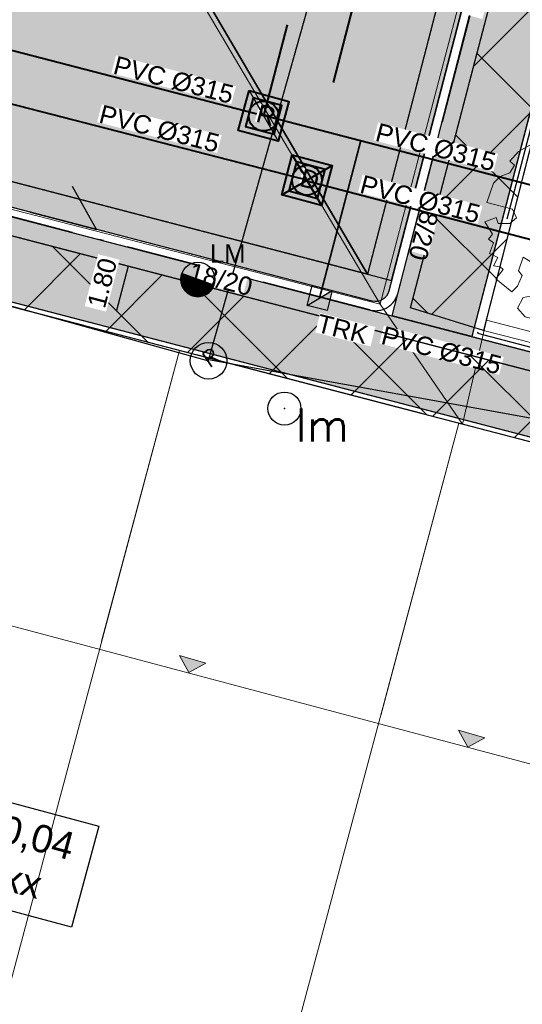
# Model space of a CAD drawing. Header units: metres. Extents: x 252743 to 254903, y 592696 to 593766.
# Tile 56 of 174: x 253751 to 253762, y 592931 to 592953. Entities that reach past the tile are written whole.
import ezdxf
from ezdxf.enums import TextEntityAlignment as Align
from ezdxf.lldxf.tags import DXFTag

# ---------------------------------------------------------------- set-up
doc = ezdxf.new("R2010")
doc.units = ezdxf.units.M
doc.set_wipeout_variables(frame=1)
for name, pattern in [('ACAD_ISO11W100', [33, 12, -3, 12, -3, 0, -3]), ('CENTER', [50.800000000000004, 31.75, -6.35, 6.35, -6.35]), ('DASHED', [19.049999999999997, 12.7, -6.35]), ('HIDDEN', [9.524999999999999, 6.35, -3.175]), ('IMPORT-KG-KADASTRAAL-SO _2_', [0]), ('IMPORT-KG-PERCEEL-SO _2_', [0])]:
    doc.linetypes.add(name, pattern=pattern)
for name, color, linetype, lineweight in [('132034000_dwg', 8, 'Continuous', 5), ('B-BH-KG-GRENS_KADASTRAAL-G', 250, 'IMPORT-KG-KADASTRAAL-SO _2_', 18), ('B-BH-KG-GRENS_PERCEEL-G', 250, 'IMPORT-KG-PERCEEL-SO _2_', 18), ('B-BH-VH-OPENVERHARDING-G', 250, 'Continuous', 18), ('B-WE-GR-BOOM-S2', 8, 'Continuous', 9), ('B-WE-GR-BOOM_STAMDIAMETER-T', 7, 'Continuous', 25), ('N-RI-DWA-INSPECTIEPUT', 12, 'Continuous', 40), ('N-RI-DWA-PVC', 12, 'CENTER', 40), ('N-RI-HWA-INSPECTIEPUT', 150, 'Continuous', 40), ('N-RI-HWA-PVC', 150, 'ACAD_ISO11W100', 40), ('N-RI-HWA-PVC125 KOLKAANSLUITING', 140, 'HIDDEN', 35), ('N-RI-IT-HWA-INSPECTIEPUT', 150, 'Continuous', 40), ('N-woningen', 1, 'Continuous', 0)]:
    doc.layers.add(name, color=color, linetype=linetype, lineweight=lineweight)
doc.layers.add('ALGEMEEN HULP', color=6, linetype='Continuous', plot=False)
doc.layers.add('N-WB-HULP', color=6, linetype='Continuous', plot=False)
for name, color, linetype in [('ALGEMEEN LEGENDA 200', 7, 'Continuous'), ('ALGEMEEN TEKST 200', 7, 'Continuous'), ('B-IN-LICHTMAST', 7, 'Continuous'), ('B-RI-DWA-BETON', 8, 'Continuous'), ('B-RI-INSPECTIEPUT', 8, 'Continuous'), ('N-IN-TEKST 200', 7, 'Continuous'), ('N-KL-NUTSSTROOK', 10, 'Continuous'), ('N-RI-KOLK-TROTTOIRKOLK-TRK', 7, 'Continuous'), ('N-RI-TEKST 200', 7, 'Continuous'), ('N-WB-ARC-BETONTEGEL 30X30', 8, 'Continuous'), ('N-WB-ARC-SBS-KF-ROODBRUIN-PARKEREN', 24, 'Continuous'), ('N-WB-ARC-SBS-KF-ROODBRUIN-RIJBAAN', 24, 'Continuous'), ('N-WB-BAND OPSLUITBAND 10x20', 7, 'DASHED'), ('N-WB-BAND TEKST 200', 7, 'Continuous'), ('N-WB-BAND TROTTOIRBAND 18 20', 7, 'ACAD_ISO11W100'), ('N-WB-KANTVERHARDING', 2, 'Continuous'), ('N-WB-MAATVOERING-VERHARDINGEN', 7, 'Continuous')]:
    doc.layers.add(name, color=color, linetype=linetype)
doc.layers.add('B-WE-KG-GRENS_PERCEEL-G', color=7, linetype='KG-PERCEEL-SO', lineweight=18, true_color=0x00a6ff)
doc.layers.get('0').freeze()
doc.styles.add('B_STANDARD 200', font='txt.shx', dxfattribs={"height": 0.36})
doc.styles.add('N_STANDARD 200', font='arial.ttf', dxfattribs={"height": 0.4})
doc.styles.add('NLCS-ISO', font='txt')
doc.styles.get("Standard").update_dxf_attribs({"font": 'simplex.shx'})
tags = doc.linetypes.add('KG-PERCEEL-SO', pattern='A,5.5,-2,["P",Standard,S=1.8,R=0,X=-0.5,Y=-0.9],-2,5.5,-2,[5,NLCS.SHX,S=0.75,R=0,X=0,Y=0],-2', length=19).pattern_tags.tags
tags[6] = DXFTag(74, 10)
doc.dimstyles.new('N_DIMENSION 200', dxfattribs={"dimtxt": 0.4, "dimasz": 0.4, "dimexe": 0.125, "dimexo": 0.125, "dimgap": 0.25, "dimtad": 1, "dimzin": 3, "dimdsep": 46, "dimtxsty": 'N_STANDARD 200', "dimcen": 0, "dimazin": 3, "dimtfac": 1, "dimtix": 1, "dimtmove": 2, "dimatfit": 3, "dimfxl": 0.125, "dimfxlon": 1, "dimtfill": 1, "dimtolj": 1, "dimtzin": 0, "dimarcsym": 0})
pattern_1 = [(45, (0, 0), (-1.122532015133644, 1.122532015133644), []), (135, (0, 0), (-1.122532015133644, -1.122532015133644), [])]

# ---------------------------------------------------------------- blocks, each defined once
blk = doc.blocks.new('SGR-BOOM_06_ST')
at = {"linetype": 'Continuous', "flags": 128}
blk.add_lwpolyline([(2.697926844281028, 3.519936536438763), (2.530031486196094, 3.938911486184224), (2.197017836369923, 4.064448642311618), (1.94450365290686, 4.524361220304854), (1.273022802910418, 4.692183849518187), (0.8554126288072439, 4.524288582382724), (1.107912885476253, 4.273186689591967), (1.064270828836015, 3.811889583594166), (0.2276521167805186, 3.979701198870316), (0.3518243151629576, 4.315444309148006), (0.1839317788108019, 4.692111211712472), (-0.1504327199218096, 4.608837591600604), (-0.4861730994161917, 4.692066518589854), (-1.154910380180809, 4.649713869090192), (-1.490634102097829, 4.483188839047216), (-1.95193375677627, 4.56504461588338), (-2.538756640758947, 4.105076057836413), (-2.119756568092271, 3.896293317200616), (-1.994180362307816, 3.643818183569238), (-1.575180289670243, 3.435035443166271), (-1.994130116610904, 2.890461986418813), (-2.538667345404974, 2.766231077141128), (-2.915367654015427, 3.099211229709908), (-2.619546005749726, 3.216664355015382), (-2.873110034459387, 3.855299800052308), (-3.627802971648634, 3.434898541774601), (-4.004453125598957, 3.015887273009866), (-3.794266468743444, 2.84803387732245), (-4.004419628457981, 2.513649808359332), (-4.424759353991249, 2.345754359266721), (-4.716801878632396, 2.05367287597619), (-5.01017267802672, 1.214316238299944), (-3.88011881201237, 0.9209648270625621), (-3.712226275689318, 0.5442979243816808), (-4.004271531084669, 0.2931597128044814), (-4.506508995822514, 0.2931262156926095), (-4.602327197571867, 0.5555981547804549), (-5.093368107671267, 0.3763383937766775), (-4.757596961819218, -0.1681847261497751), (-4.925450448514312, -0.3770066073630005), (-4.716628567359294, -0.544860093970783), (-4.88446521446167, -1.006165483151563), (-4.532341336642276, -1.182198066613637), (-4.716561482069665, -1.550699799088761), (-4.424496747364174, -1.591623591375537), (-4.292786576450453, -1.70719043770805), (-4.61907625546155, -2.106831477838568), (-3.920821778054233, -2.682045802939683), (-3.668355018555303, -2.430910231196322), (-3.459575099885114, -1.969602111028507), (-3.627456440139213, -1.760802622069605), (-3.418684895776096, -1.173935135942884), (-3.123882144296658, -1.341782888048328), (-2.788119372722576, -1.760746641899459), (-2.496040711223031, -2.010481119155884), (-2.788049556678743, -2.807529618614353), (-3.418567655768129, -2.931766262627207), (-3.668290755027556, -3.394441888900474), (-3.332530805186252, -3.771097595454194), (-2.831649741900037, -3.896623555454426), (-2.768861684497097, -4.022178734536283), (-2.70607362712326, -4.147733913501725), (-2.328058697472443, -3.728722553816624), (-1.825821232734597, -3.728689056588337), (-1.574691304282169, -3.89653972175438), (-1.698860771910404, -4.27322610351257), (-1.6988383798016, -4.608960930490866), (-1.154284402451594, -4.735848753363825), (-0.6097418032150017, -4.692139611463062), (-0.4855303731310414, -4.944614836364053), (-0.2330665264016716, -4.64980644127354), (0.1012924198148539, -4.483281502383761), (-0.05880460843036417, -4.006538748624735), (0.2691206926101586, -3.89641674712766), (0.7727313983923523, -4.023307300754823), (0.8560217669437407, -4.608790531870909), (1.149445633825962, -4.565098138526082), (1.441519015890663, -4.735675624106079), (2.070647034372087, -4.232031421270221), (2.365446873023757, -4.356206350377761), (2.321760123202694, -4.14739857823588), (2.657483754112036, -3.979508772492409), (2.406348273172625, -3.728406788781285), (2.112915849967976, -3.643810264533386), (2.574182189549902, -3.226158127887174), (2.615108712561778, -2.975036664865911), (3.159645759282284, -2.848076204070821), (3.537702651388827, -3.058226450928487), (3.787439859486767, -2.807091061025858), (3.770391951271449, -2.632754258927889), (4.123163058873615, -2.632730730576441), (4.123146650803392, -2.386717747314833), (4.458873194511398, -2.262500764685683), (4.458859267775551, -2.05369007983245), (4.082181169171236, -2.05371520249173), (4.543444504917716, -1.591025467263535), (4.250006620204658, -1.424542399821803), (4.626693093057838, -1.550076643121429), (4.752232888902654, -1.256641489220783), (4.54339981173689, -0.9209205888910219), (4.835431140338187, -0.4609716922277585), (4.667549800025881, -0.2521722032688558), (4.249928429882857, -0.2522000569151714), (3.746303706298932, 0.08486595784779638), (4.082024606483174, 0.2936990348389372), (4.375415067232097, 0.8382641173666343), (4.543299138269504, 0.5885213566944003), (4.876296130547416, 0.7127381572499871), (4.667437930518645, 1.425137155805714), (4.711079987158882, 1.886434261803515), (4.499534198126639, 1.969671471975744), (4.163754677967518, 2.639753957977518), (3.828442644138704, 3.012677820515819), (3.373874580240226, 2.603955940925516), (3.662895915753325, 2.430909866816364), (3.914056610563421, 1.801765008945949), (3.537384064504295, 1.718488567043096), (3.327180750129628, 2.136095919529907), (2.991451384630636, 2.054186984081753), (2.657064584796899, 2.305283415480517), (2.238064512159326, 2.514066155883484), (2.446864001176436, 2.681947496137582), (2.321287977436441, 2.931693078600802), (2.530081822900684, 3.184190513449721), (2.865825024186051, 3.05865353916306), (3.159240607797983, 3.226540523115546)], close=True, dxfattribs=at)
blk.add_circle((0, 0), 0.15)
at = {"layer": 'B-WE-GR-BOOM_STAMDIAMETER-T', "style": 'NLCS-ISO'}
blk.add_attdef('STAMDIAMETER', text='', height=0.3, dxfattribs=at).set_placement((0, 0), align=Align.BOTTOM_LEFT)
blk = doc.blocks.new('B_LICHTMAST')
blk.add_circle((0, 0), 0.9000000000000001)
blk.add_point((0, 0))
blk.add_text('lm', height=1.8).set_placement((0.6, 0), align=Align.TOP_LEFT)
blk = doc.blocks.new('OP HOOGTE STELLEN GIET RWA')
blk.add_lwpolyline([(-1.624999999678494, 1.624344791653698), (-1.624999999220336, -1.625655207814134), (1.625000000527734, -1.6256552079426), (1.6249999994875, 1.624344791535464)], close=True)
blk.add_circle((0, 0), 1.625)
at = {"insert": (-0.767318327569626, 1.17813558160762), "char_height": 2, "attachment_point": 1, "style": 'N_STANDARD 200', "bg_fill": 3, "box_fill_scale": 1, "bg_fill_color": 256, "bg_fill_transparency": 0}
blk.add_mtext_dynamic_manual_height_columns('R', width=0.4, gutter_width=2, heights=[0], dxfattribs=at)
blk = doc.blocks.new('INSPECTIEPUT IT')
at = {"flags": 128}
blk.add_lwpolyline([(-2.249999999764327, 2.249999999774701), (2.250000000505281, 2.24999999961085), (2.249999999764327, -2.250000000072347), (-2.250000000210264, -2.249999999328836), (-2.249999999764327, 2.249999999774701)], dxfattribs=at)
at = {"layer": 'N-WB-HULP'}
blk.add_line((-2.249999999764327, 2.249999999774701), (2.249999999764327, -2.250000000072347), dxfattribs=at)
blk = doc.blocks.new('OP HOOGTE STELLEN GIET VW')
at = {"flags": 128}
blk.add_lwpolyline([(-1.624999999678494, 1.624344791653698), (-1.624999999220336, -1.625655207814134), (1.625000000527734, -1.6256552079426), (1.6249999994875, 1.624344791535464)], close=True, dxfattribs=at)
blk.add_circle((0, 0), 1.625)
at = {"insert": (-0.7377926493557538, 1.17813558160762), "char_height": 2, "attachment_point": 1, "style": 'N_STANDARD 200', "bg_fill": 3, "box_fill_scale": 1, "bg_fill_color": 256, "bg_fill_transparency": 0}
blk.add_mtext_dynamic_manual_height_columns('D', width=0.4, gutter_width=2, heights=[0], dxfattribs=at)
blk = doc.blocks.new('INPECTIEPUT DWA')
for p, q in [((-0.4500000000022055, -0.4499999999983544), (0.4499999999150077, 0.4499999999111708)), ((-0.4500000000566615, 0.4499999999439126), (0.4500000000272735, -0.4499999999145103))]:
    blk.add_line(p, q)
at = {"flags": 128}
blk.add_lwpolyline([(-0.4500000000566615, 0.4499999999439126), (0.4499999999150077, 0.4499999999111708), (0.4500000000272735, -0.4499999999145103), (-0.4500000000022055, -0.4499999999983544), (-0.4500000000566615, 0.4499999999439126)], dxfattribs=at)
blk = doc.blocks.new('TROTTOIRKOLK TRK2020')
h = blk.add_hatch(color=256)
h.dxf.hatch_style = 1
h.paths.add_polyline_path([(0, 0), (0.4500000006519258, 0.4499999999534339), (0.4500000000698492, -6.984919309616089e-10)])
for points in [[(6.111804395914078e-10, 0.4500000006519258), (0.4500000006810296, 0.4499999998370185), (0.4500000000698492, -6.984919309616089e-10), (0, 0)], [(0, 0), (0.4500000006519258, 0.4499999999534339), (0.4500000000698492, -6.984919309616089e-10)]]:
    blk.add_lwpolyline(points, close=True)
at = {"color": 7, "true_color": 0xffffff}
blk.add_wipeout([(0.3157935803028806, -0.08776652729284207), (1.5578082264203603, -0.08776652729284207), (1.5578082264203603, -0.524888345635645), (0.3157935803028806, -0.524888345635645)], dxfattribs=at)
at = {"style": 'N_STANDARD 200'}
blk.add_attdef('TROTTOIRKOLK', (0.3157935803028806, -0.5054737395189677), '', height=0.4, dxfattribs=at)
blk = doc.blocks.new('INSPECTIEPUT BESTAAND')
at = {"linetype": 'Continuous'}
blk.add_circle((0, 0), 0.4, dxfattribs=at)
at = {"ltscale": 0.4, "style": 'B_STANDARD 200'}
blk.add_text('R', height=0.35, rotation=34.14265146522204, dxfattribs=at).set_placement((0.02006535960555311, -0.1642387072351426))
blk = doc.blocks.new('*D570')
at = {"layer": 'Defpoints', "color": 0, "transparency": 16777216}
for p in [(253753.0996914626, 592947.5753310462), (253752.6462415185, 592945.8337559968), (253752.6462415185, 592945.8337559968)]:
    blk.add_point(p, dxfattribs=at)
at = {"layer": 'N-WB-MAATVOERING-VERHARDINGEN', "color": 0, "lineweight": -2, "transparency": 16777216}
for p, q in [((253753.0996914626, 592947.5753310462), (253752.9787244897, 592947.6068269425)), ((253752.9989045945, 592947.1882367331), (253752.7470283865, 592946.2208503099)), ((253752.6462415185, 592945.8337559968), (253752.5252745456, 592945.8652518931))]:
    blk.add_line(p, q, dxfattribs=at)
at = {"layer": 'N-WB-MAATVOERING-VERHARDINGEN', "color": 0, "transparency": 16777216}
for points in [[(253752.9343888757, 592947.2050345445), (253753.0634203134, 592947.1714389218), (253753.0996914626, 592947.5753310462)], [(253752.6825126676, 592946.2376481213), (253752.8115441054, 592946.2040524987), (253752.6462415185, 592945.8337559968)]]:
    blk.add_solid(points, dxfattribs=at)
at = {"layer": 'N-WB-MAATVOERING-VERHARDINGEN', "color": 0, "transparency": 16777216, "insert": (253752.4333926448, 592946.8189943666), "char_height": 0.4, "attachment_point": 5, "rotation": 75.40605024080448, "style": 'N_STANDARD 200', "bg_fill": 3, "box_fill_scale": 1.1, "bg_fill_color": 256, "bg_fill_true_color": 13158600, "bg_fill_transparency": 0}
blk.add_mtext('\\A1;1.80', dxfattribs=at)
blk = doc.blocks.new('132034000_dwg_GWW-CAD Brk tekening 12A-1381409-Plot dakaanzicht')
at = {"layer": 'B-BH-KG-GRENS_KADASTRAAL-G', "color": 253, "linetype": 'Continuous', "lineweight": 9}
blk.add_line((253760210, 592943762), (253754115, 592945349), dxfattribs=at)
at = {"layer": 'B-BH-KG-GRENS_KADASTRAAL-G', "color": 253, "linetype": 'Continuous', "lineweight": 9, "flags": 128}
for points in [[(253761904, 592950299), (253760746, 592945783), (253774145, 592942366), (253787663, 592938880), (253788028, 592938786), (253789179, 592943085)], [(253748014.9999999, 592946935), (253754115, 592945349.0000001), (253752419.2208459, 592939011.237243)], [(253758506.3204863, 592937391.956577), (253760210, 592943762.0000001), (253766309, 592942172), (253764596.4074058, 592935771.8812398)]]:
    blk.add_lwpolyline(points, dxfattribs=at)
at = {"layer": 'B-BH-KG-GRENS_PERCEEL-G', "color": 253, "linetype": 'Continuous', "lineweight": 9}
blk.add_line((253760210, 592943762.0000001), (253758506.3204863, 592937391.956577), dxfattribs=at)
at = {"layer": 'B-BH-KG-GRENS_PERCEEL-G', "color": 253, "linetype": 'Continuous', "lineweight": 9, "flags": 128}
for points in [[(253781236.1380927, 592952203.6963001), (253790921, 592949590.0000001), (253789179, 592943085.0000001), (253788028, 592938786), (253787663, 592938880), (253774145, 592942366), (253760746, 592945783), (253761904, 592950299.0000001), (253789179, 592943085.0000001)], [(253746328.9690174, 592940631.3564491), (253748014.9999999, 592946935), (253754115, 592945349.0000001), (253752419.2208459, 592939011.237243)], [(253752419.2208459, 592939011.237243), (253754115, 592945349.0000001), (253760210, 592943762.0000001)], [(253758506.3204863, 592937391.956577), (253760210, 592943762.0000001), (253766309, 592942172)]]:
    blk.add_lwpolyline(points, dxfattribs=at)
blk = doc.blocks.new('132034000_dwg_GWW-CAD Bgt tekening 12A-1381416-Plot dakaanzicht')
at = {"layer": 'B-BH-VH-OPENVERHARDING-G', "color": 253, "lineweight": 9, "flags": 128}
for points in [[(253772574, 593000000), (253758495, 592946357), (253752466, 592956553)], [(253750045, 592955598), (253750676, 592955764), (253751293, 592955980), (253751891, 592956243), (253752466, 592956553), (253758495, 592946357), (253718795, 592956575)], [(253718795, 592956575), (253758495, 592946357), (253760290, 592943740), (253726577, 592952518)], [(253807775, 592947912), (253803402.9999999, 592932515), (253760290, 592943740.0000001), (253760809, 592946005), (253788071, 592938949.0000001), (253789908, 592938473), (253797330.7025552, 592936551.7726687)]]:
    blk.add_lwpolyline(points, dxfattribs=at)
blk.add_lwpolyline([(253775890, 593004985), (253774615, 593000000), (253760809, 592946005), (253760290, 592943740), (253758495, 592946357), (253772574, 593000000), (253774505, 593007358), (253774775, 593007996), (253775109, 593008604), (253775502, 593009174), (253775952, 593009702), (253776454, 593010180), (253777001, 593010606), (253777389, 593010845)], close=True, dxfattribs=at)
blk = doc.blocks.new('132034000_dwg-1357416-Plot dakaanzicht')
for name in ['132034000_dwg_GWW-CAD Brk tekening 12A-1381409-Plot dakaanzicht', '132034000_dwg_GWW-CAD Bgt tekening 12A-1381416-Plot dakaanzicht']:
    blk.add_blockref(name, (0, 0))
blk = doc.blocks.new('LICHTMAST-BLOCK')
h = blk.add_hatch()
h.set_pattern_fill('ANSI31', color=256, scale=0.005000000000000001)
h.set_pattern_definition([(45, (1.86005877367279e-10, -2.955857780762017e-12), (-0.01122532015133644, 0.01122532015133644), [])])
edge = h.paths.add_edge_path()
edge.add_line((0.3510195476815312, -0.1268117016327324), (-0.3510195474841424, 0.126811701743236))
edge.add_arc((-5.240252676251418e-15, -2.635669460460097e-14), 0.3732237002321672, 160.1368957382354, 245.7021214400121)
edge.add_arc((1.011077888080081e-10, 1.989453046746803e-11), 0.3732237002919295, 245.702121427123, 340.136895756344)
blk.add_lwpolyline([(0.3510195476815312, -0.1268117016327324), (-0.3510195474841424, 0.126811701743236, 0.3917206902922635), (-0.1535743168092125, -0.3401629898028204, 0.4370699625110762)], format="xyb", close=True)
blk.add_circle((1.86005877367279e-10, -2.955857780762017e-12), 0.3732237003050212)
at = {"layer": 'N-IN-TEKST 200', "style": 'N_STANDARD 200'}
blk.add_attdef('LICHTMAST', (0.2621579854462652, 0.3640731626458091), '', height=0.4, dxfattribs=at)

msp = doc.modelspace()

# ---------------------------------------------------------------- hatches: boundary and pattern name
at = {"layer": 'N-WB-ARC-BETONTEGEL 30X30'}
h = msp.add_hatch(dxfattribs=at)
h.set_pattern_fill('AR-B88', color=256, scale=0.002, angle=255.05, style=0)
h.set_pattern_definition([(255.05, (253779.4767015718, 593025.9783309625), (0.3926438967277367, -0.1048414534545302), []), (345.05, (253779.4767015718, 593025.9783309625), (0.4450646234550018, 0.0914804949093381), [0.4064, -0.4064])])
edge = h.paths.add_edge_path()
edge.add_line((253779.6976379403, 593026.787586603), (253781.4303758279, 593026.3386508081))
edge.add_line((253781.4303758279, 593026.3386508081), (253760.4954154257, 592945.650298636))
edge.add_line((253760.4954154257, 592945.650298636), (253758.7543793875, 592946.1023259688))
edge.add_line((253758.7543793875, 592946.1023259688), (253760.4382898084, 592952.6454299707))
edge.add_line((253760.4382898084, 592952.6454299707), (253760.7220272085, 592952.5720123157))
edge.add_line((253760.7220272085, 592952.5720123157), (253761.7034918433, 592956.344803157))
edge.add_line((253761.7034918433, 592956.344803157), (253761.4200549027, 592956.420461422))
edge.add_line((253761.4200549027, 592956.420461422), (253761.5423325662, 592956.9029704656))
edge.add_line((253761.5423325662, 592956.9029704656), (253761.832767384, 592956.8278198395))
edge.add_line((253761.832767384, 592956.8278198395), (253762.8107634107, 592960.5930383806))
edge.add_line((253762.8107634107, 592960.5930383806), (253762.5211263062, 592960.6679825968))
edge.add_line((253762.5211263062, 592960.6679825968), (253762.6463773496, 592961.1520406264))
edge.add_line((253762.6463773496, 592961.1520406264), (253762.9362059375, 592961.0770468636))
edge.add_line((253762.9362059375, 592961.0770468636), (253763.9101300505, 592964.8530814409))
edge.add_line((253763.9101300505, 592964.8530814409), (253763.6248899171, 592964.9268879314))
edge.add_line((253763.6248899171, 592964.9268879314), (253763.7515008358, 592965.4110753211))
edge.add_line((253763.7515008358, 592965.4110753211), (253764.0416366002, 592965.3355208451))
edge.add_line((253764.0416366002, 592965.3355208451), (253765.0232878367, 592969.1148178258))
edge.add_line((253765.0232878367, 592969.1148178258), (253764.7318519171, 592969.1902274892))
edge.add_line((253764.7318519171, 592969.1902274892), (253764.8581040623, 592969.6740264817))
edge.add_line((253764.8581040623, 592969.6740264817), (253765.1485388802, 592969.5988758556))
edge.add_line((253765.1485388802, 592969.5988758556), (253766.1288665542, 592973.3730749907))
edge.add_line((253766.1288665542, 592973.3730749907), (253765.8374324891, 592973.4484841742))
edge.add_line((253765.8374324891, 592973.4484841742), (253765.9626835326, 592973.9325422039))
edge.add_line((253765.9626835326, 592973.9325422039), (253766.2541175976, 592973.8571330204))
edge.add_line((253766.2541175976, 592973.8571330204), (253767.2302362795, 592977.629252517))
edge.add_line((253767.2302362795, 592977.629252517), (253766.9406628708, 592977.7041802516))
edge.add_line((253766.9406628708, 592977.7041802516), (253767.0684905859, 592978.1875715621))
edge.add_line((253767.0684905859, 592978.1875715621), (253767.3591165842, 592978.1123714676))
edge.add_line((253767.3591165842, 592978.1123714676), (253768.1328979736, 592981.1293697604))
edge.add_line((253768.1328979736, 592981.1293697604), (253768.191375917, 592981.320813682))
edge.add_arc((253768.2669086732, 592981.6111493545), 0.2999999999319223, 165.5056880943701, 255.4173769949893, ccw=False)
edge.add_line((253767.9764569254, 592981.6862345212), (253768.1746424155, 592982.4480361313))
edge.add_line((253768.1746424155, 592982.4480361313), (253768.4650772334, 592982.3728855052))
edge.add_line((253768.4650772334, 592982.3728855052), (253769.4452773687, 592986.1465934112))
edge.add_line((253769.4452773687, 592986.1465934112), (253769.1551823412, 592986.221656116))
edge.add_line((253769.1551823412, 592986.221656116), (253769.2800935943, 592986.7058020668))
edge.add_line((253769.2800935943, 592986.7058020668), (253769.570563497, 592986.6306423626))
edge.add_line((253769.570563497, 592986.6306423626), (253770.5522284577, 592990.4095574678))
edge.add_line((253770.5522284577, 592990.4095574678), (253770.2616525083, 592990.4847446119))
edge.add_line((253770.2616525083, 592990.4847446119), (253770.3875632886, 592990.9682683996))
edge.add_line((253770.3875632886, 592990.9682683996), (253770.6772502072, 592990.893311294))
edge.add_line((253770.6772502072, 592990.893311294), (253771.6575361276, 592994.6667706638))
edge.add_line((253771.6575361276, 592994.6667706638), (253771.366872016, 592994.7416170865))
edge.add_line((253771.366872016, 592994.7416170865), (253771.4900600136, 592995.2258218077))
edge.add_line((253771.4900600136, 592995.2258218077), (253771.7751081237, 592995.1524521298))
edge.add_line((253771.7751081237, 592995.1524521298), (253772.7516621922, 592998.9265431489))
edge.add_line((253772.7516621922, 592998.9265431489), (253772.4712002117, 592998.9991132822))
edge.add_line((253772.4712002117, 592998.9991132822), (253772.5974379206, 592999.4829160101))
edge.add_line((253772.5974379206, 592999.4829160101), (253772.8878727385, 592999.407765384))
edge.add_line((253772.8878727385, 592999.407765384), (253774.0113587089, 593003.7410023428))
edge.add_line((253774.0113587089, 593003.7410023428), (253773.7213565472, 593003.8160410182))
edge.add_line((253773.7213565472, 593003.8160410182), (253775.8994252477, 593012.162073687))
edge.add_line((253775.8994252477, 593012.162073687), (253776.4709310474, 593012.0136926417))
edge.add_line((253776.4709310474, 593012.0136926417), (253778.2352353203, 593018.7716744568))
edge.add_line((253778.2352353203, 593018.7716744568), (253777.6576347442, 593018.9336680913))
edge.add_line((253777.6576347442, 593018.9336680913), (253779.6976379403, 593026.787586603))
h = msp.add_hatch(dxfattribs=at)
h.set_pattern_fill('AR-B88', color=256, scale=0.002, angle=165.067, style=0)
h.set_pattern_definition([(165.067, (253717.2995956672, 592956.8968810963), (-0.1047249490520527, -0.3926749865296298), []), (255.067, (253717.2995956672, 592956.8968810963), (0.0916125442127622, -0.4450374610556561), [0.4064, -0.4064])])
h.paths.add_polyline_path([(253803.5801186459, 592932.5722180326), (253716.8459513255, 592955.154996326), (253717.2996093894, 592956.8968775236), (253801.9501854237, 592934.8557470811), (253804.0666046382, 592934.2375939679)])
at = {"layer": 'N-WB-ARC-SBS-KF-ROODBRUIN-RIJBAAN'}
h = msp.add_hatch(dxfattribs=at)
h.set_pattern_fill('AR-HBONE', color=256, scale=0.002, angle=74.95)
h.set_pattern_definition([(119.95, (0, 0), (-0.2775113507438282, 0.07461856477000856), [0.6095999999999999, -0.2032]), (209.95, (-0.1014463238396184, 0.1760648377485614), (-0.2775113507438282, 0.07461856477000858), [0.6096, -0.2032])])
edge = h.paths.add_edge_path()
edge.add_line((253769.9560831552, 593038.667928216), (253787.7727007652, 593034.0428711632))
edge.add_arc((253786.0823845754, 593028.280694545), 6.004985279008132, 73.65111692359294, 165.4253912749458)
edge.add_line((253780.2706350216, 593029.7917919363), (253779.7479640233, 593029.9274939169))
edge.add_line((253779.7479640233, 593029.9274939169), (253778.959018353, 593026.8887835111))
edge.add_line((253778.959018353, 593026.8887835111), (253758.2192762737, 592947.0073914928))
edge.add_line((253758.2192762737, 592947.0073914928), (253753.2574643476, 592955.4558753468))
edge.add_arc((253750.7253535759, 592959.7673037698), 5.000000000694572, 300.4258037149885, 345.4060581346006)
edge.add_line((253755.5640326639, 592958.5074685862), (253756.0875708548, 592958.3751019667))
edge.add_line((253756.0875708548, 592958.3751019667), (253774.2232643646, 593028.2267060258))
edge.add_line((253774.2232643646, 593028.2267060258), (253774.9857447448, 593031.1634824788))
edge.add_line((253774.9857447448, 593031.1634824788), (253774.463073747, 593031.2991844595))
edge.add_arc((253768.6492103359, 593032.805906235), 6.005931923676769, 345.470865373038, 437.4320671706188)
h = msp.add_hatch(dxfattribs=at)
h.set_pattern_fill('AR-BRSTD', color=256, scale=0.002, angle=164.95)
h.set_pattern_definition([(164.95, (0, 0), (-0.03517992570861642, -0.1308364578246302), []), (254.95, (0, 0), (0.1610502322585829, -0.1835997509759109), [0.1354836, -0.1354836])])
h.paths.add_polyline_path([(253780.2706350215, 593029.7917919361), (253779.7479640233, 593029.9274939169), (253758.2192762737, 592947.0073914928), (253758.7419447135, 592946.8716901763), (253779.5036271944, 593026.837577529), (253780.006328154, 593028.7737851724)])
h = msp.add_hatch(dxfattribs=at)
h.set_pattern_fill('AR-HBONE', color=256, scale=0.002, angle=164.95)
h.set_pattern_definition([(209.95, (0, 0), (-0.07461856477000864, -0.2775113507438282), [0.6096, -0.2032]), (299.95, (-0.1760648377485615, -0.1014463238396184), (-0.07461856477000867, -0.2775113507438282), [0.6096, -0.2032])])
edge = h.paths.add_edge_path()
edge.add_line((253663.0904468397, 592975.0764520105), (253665.0347420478, 592974.5666594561))
edge.add_arc((253665.2205271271, 592975.5511151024), 1.001832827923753, 259.3129109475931, 345.3711205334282)
edge.add_line((253666.1898825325, 592975.2980951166), (253666.3739138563, 592976.0048992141))
edge.add_line((253666.3739138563, 592976.0048992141), (253666.9421883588, 592975.8569872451))
edge.add_line((253666.9421883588, 592975.8569872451), (253686.6968262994, 592970.7151985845))
edge.add_line((253686.6968262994, 592970.7151985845), (253693.2481519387, 592969.0078010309))
edge.add_line((253693.2481519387, 592969.0078010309), (253717.777923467, 592962.6214560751))
edge.add_line((253717.777923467, 592962.6214560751), (253728.1715909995, 592959.9148695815))
edge.add_line((253728.1715909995, 592959.9148695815), (253747.6159256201, 592954.8521951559))
edge.add_line((253747.6159256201, 592954.8521951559), (253749.3294561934, 592954.4060473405))
edge.add_line((253749.3294561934, 592954.4060473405), (253749.4655183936, 592954.9286246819))
edge.add_arc((253750.7253535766, 592959.7673037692), 4.999999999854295, 255.4060581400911, 300.4258037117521)
edge.add_line((253753.2574643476, 592955.4558753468), (253758.2192762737, 592947.0073914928))
edge.add_line((253758.2192762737, 592947.0073914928), (253717.5725960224, 592957.5902571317))
edge.add_line((253717.5725960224, 592957.5902571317), (253701.1223852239, 592961.8736075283))
edge.add_line((253701.1223852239, 592961.8736075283), (253699.0990891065, 592962.4004390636))
edge.add_line((253699.0990891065, 592962.4004390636), (253682.1637752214, 592966.8101037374))
edge.add_line((253682.1637752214, 592966.8101037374), (253665.726633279, 592971.0900529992))
edge.add_line((253665.726633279, 592971.0900529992), (253665.1426024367, 592971.242124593))
edge.add_line((253665.1426024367, 592971.242124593), (253665.2408924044, 592971.6160320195))
edge.add_arc((253664.2732700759, 592971.8684436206), 1.000002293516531, 345.3797699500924, 435.2163578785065)
edge.add_line((253664.5284403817, 592972.835342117), (253662.6368243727, 592973.3345487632))
edge.add_line((253662.6368243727, 592973.3345487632), (253663.0904468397, 592975.0764520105))
h = msp.add_hatch(dxfattribs=at)
h.set_pattern_fill('AR-BRSTD', color=256, scale=0.002, angle=74.95)
h.set_pattern_definition([(74.95, (0, 0), (-0.1308364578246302, 0.03517992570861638), []), (164.95, (0, 0), (-0.1835997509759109, -0.161050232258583), [0.1354836, -0.1354836])])
edge = h.paths.add_edge_path()
edge.add_line((253665.1426024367, 592971.242124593), (253758.2192737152, 592947.0073921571))
edge.add_line((253758.2192737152, 592947.0073921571), (253758.7419447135, 592946.8716901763))
edge.add_line((253758.7419447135, 592946.8716901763), (253758.6815914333, 592946.6392329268))
edge.add_arc((253758.3912186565, 592946.7146229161), 0.2999999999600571, 255.40633838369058, 345.44554928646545, ccw=False)
edge.add_line((253758.3156299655, 592946.4243018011), (253665.2963165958, 592970.644094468))
edge.add_arc((253665.3719052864, 592970.9344155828), 0.2999999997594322, 165.2716371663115, 255.4063384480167, ccw=False)
edge.add_line((253665.0817626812, 592971.0106866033), (253665.1426024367, 592971.242124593))
at = {"layer": 'N-woningen'}
h = msp.add_hatch(color=256, dxfattribs=at)
h.dxf.hatch_style = 1
h.paths.add_polyline_path([(253754.6908099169, 592938.5345645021), (253754.3197758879, 592938.3288128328), (253754.1140242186, 592938.6998468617)])
h = msp.add_hatch(color=256, dxfattribs=at)
h.dxf.hatch_style = 1
h.paths.add_polyline_path([(253760.7773099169, 592936.906564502), (253760.4062758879, 592936.7008128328), (253760.2005242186, 592937.0718468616)])

# ---------------------------------------------------------------- linework, layer by layer
at = {"layer": 'ALGEMEEN HULP'}
for p, q in [((253752.3108846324, 592947.9877114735), (253751.7845179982, 592948.9227176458)), ((253750.8592790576, 592948.3656549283), (253752.3108846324, 592947.9877114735))]:
    msp.add_line(p, q, dxfattribs=at)
at = {"layer": 'B-RI-DWA-BETON'}
for p, q in [((253720.416, 592954.624), (253754.752, 592945.1241698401)), ((253754.752, 592945.152), (253779.392, 592940.6712712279))]:
    msp.add_line(p, q, dxfattribs=at)
at = {"layer": 'B-WE-KG-GRENS_PERCEEL-G', "ltscale": 0.5}
for points in [[(253748.015, 592946.935), (253754.115, 592945.349)], [(253760.21, 592943.762), (253766.309, 592942.172)]]:
    msp.add_lwpolyline(points, dxfattribs=at)
at = {"layer": 'N-RI-DWA-PVC'}
msp.add_line((253756.3319672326, 592946.9407729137), (253756.3325949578, 592946.9431906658), dxfattribs=at)
at = {"layer": 'N-RI-HWA-PVC'}
msp.add_line((253755.9520278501, 592950.4595582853), (253688.6300969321, 592967.9364853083), dxfattribs=at)
at = {"layer": 'N-WB-ARC-BETONTEGEL 30X30'}
msp.add_lwpolyline([(253781.4303758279, 593026.3386508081), (253760.4954154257, 592945.650298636), (253758.7543793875, 592946.1023259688), (253760.4382898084, 592952.6454299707)], dxfattribs=at)
msp.add_lwpolyline([(253803.5801186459, 592932.5722180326), (253716.8459513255, 592955.154996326), (253717.2996093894, 592956.8968775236), (253801.9501854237, 592934.8557470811), (253804.0666046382, 592934.2375939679)], close=True, dxfattribs=at)
at = {"layer": 'N-WB-ARC-SBS-KF-ROODBRUIN-PARKEREN'}
for points in [[(253769.9560831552, 593038.667928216), (253787.7727007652, 593034.0428711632, 0.4233129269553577), (253780.2706350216, 593029.7917919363), (253779.7479640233, 593029.9274939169), (253778.959018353, 593026.8887835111), (253758.2192762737, 592947.0073914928), (253753.2574643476, 592955.4558753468, 0.1988228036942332), (253755.5640326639, 592958.5074685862), (253756.0875708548, 592958.3751019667), (253774.2232643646, 593028.2267060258), (253774.9857447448, 593031.1634824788), (253774.463073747, 593031.2991844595, 0.424275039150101), (253769.9560831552, 593038.667928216)], [(253663.0904468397, 592975.0764520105), (253665.0347420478, 592974.5666594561, 0.3942039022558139), (253666.1898825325, 592975.2980951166), (253666.3739138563, 592976.0048992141), (253666.9421883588, 592975.8569872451), (253686.6968262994, 592970.7151985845), (253693.2481519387, 592969.0078010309), (253717.777923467, 592962.6214560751), (253728.1715909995, 592959.9148695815), (253747.6159256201, 592954.8521951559), (253749.3294561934, 592954.4060473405), (253749.4655183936, 592954.9286246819, 0.1990019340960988), (253753.2574643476, 592955.4558753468), (253758.2192762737, 592947.0073914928), (253717.5725960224, 592957.5902571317), (253701.1223852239, 592961.8736075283), (253699.0990891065, 592962.4004390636), (253682.1637752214, 592966.8101037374), (253665.726633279, 592971.0900529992), (253665.1426024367, 592971.242124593), (253665.2408924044, 592971.6160320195, 0.413378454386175), (253664.5284403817, 592972.835342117), (253662.6368243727, 592973.3345487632)], [(253665.1426024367, 592971.242124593), (253758.2192737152, 592947.0073921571), (253758.7419447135, 592946.8716901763), (253758.6815914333, 592946.6392329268, -0.4144140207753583), (253758.3156299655, 592946.4243018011), (253665.2963165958, 592970.644094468, -0.4149023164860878), (253665.0817626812, 592971.0106866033)]]:
    msp.add_lwpolyline(points, format="xyb", close=True, dxfattribs=at)
msp.add_lwpolyline([(253780.2706350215, 593029.7917919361), (253779.7479640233, 593029.9274939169), (253758.2192762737, 592947.0073914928), (253758.7419447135, 592946.8716901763), (253779.5036271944, 593026.837577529), (253780.006328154, 593028.7737851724)], close=True, dxfattribs=at)
at = {"layer": 'N-WB-BAND OPSLUITBAND 10x20', "ltscale": 0.4}
for p, q in [((253777.8541175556, 593012.1277638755), (253760.6132655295, 592945.7227395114)), ((253760.6132655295, 592945.7227395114), (253787.9767569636, 592938.5981733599))]:
    msp.add_line(p, q, dxfattribs=at)
msp.add_lwpolyline([(253803.648882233, 592932.4509802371), (253726.4802267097, 592952.5431966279)], dxfattribs=at)
at = {"layer": 'N-WB-BAND TROTTOIRBAND 18 20', "ltscale": 0.2}
msp.add_lwpolyline([(253760.4481736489, 592952.6451908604), (253758.8751690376, 592946.5889822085, -0.4144192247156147), (253758.2652292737, 592946.2307580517), (253717.2995956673, 592956.8968810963)], format="xyb", dxfattribs=at)
at = {"layer": 'N-WB-KANTVERHARDING'}
for p, q in [((253781.4647406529, 593026.4324038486), (253760.491673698, 592945.6523461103)), ((253758.7758343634, 592946.2011470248), (253758.7745670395, 592946.2014769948)), ((253758.7506376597, 592946.104373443), (253758.7494370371, 592946.1046860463)), ((253760.4913619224, 592945.6511452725), (253788.0476503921, 592938.4763810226))]:
    msp.add_line(p, q, dxfattribs=at)
msp.add_lwpolyline([(253760.5416219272, 592945.8447271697), (253760.5416219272, 592945.8447271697)], close=True, dxfattribs=at)
at = {"layer": 'N-woningen'}
for points in [[(253754.6908099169, 592938.5345645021), (253754.3197758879, 592938.3288128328), (253754.1140242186, 592938.6998468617)], [(253754.6908099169, 592938.5345645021), (253754.3197758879, 592938.3288128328), (253754.1140242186, 592938.6998468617)], [(253760.7773099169, 592936.906564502), (253760.4062758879, 592936.7008128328), (253760.2005242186, 592937.0718468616)], [(253760.7773099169, 592936.906564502), (253760.4062758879, 592936.7008128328), (253760.2005242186, 592937.0718468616)]]:
    msp.add_lwpolyline(points, close=True, dxfattribs=at)

# ---------------------------------------------------------------- block references
at = {"layer": '132034000_dwg', "color": 253, "lineweight": 9, "xscale": 0.001, "yscale": 0.001, "zscale": 0.001}
msp.add_blockref('132034000_dwg-1357416-Plot dakaanzicht', (0, 0), dxfattribs=at)
at = {"layer": 'B-IN-LICHTMAST', "xscale": 0.4, "yscale": 0.4, "zscale": 0.4}
msp.add_blockref('B_LICHTMAST', (253756.4068152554, 592944.0818548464, -0.40753), dxfattribs=at)
at = {"layer": 'B-RI-INSPECTIEPUT', "linetype": 'Continuous', "zscale": 2.5}
msp.add_blockref('INSPECTIEPUT BESTAAND', (253754.752, 592945.1241698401), dxfattribs=at)
at = {"layer": 'B-WE-GR-BOOM-S2'}
ref = msp.add_blockref('SGR-BOOM_06_ST', (253763.3213688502, 592947.9651310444, -0.479), dxfattribs=dict(at, xscale=0.5, yscale=0.5, zscale=0.5))
ref.add_attrib('STAMDIAMETER', 'Dia 65', dxfattribs={"layer": 'B-WE-GR-BOOM_STAMDIAMETER-T', "height": 0.3, "style": 'NLCS-ISO'}).set_placement((253763.3213688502, 592947.9651310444, -0.479), align=Align.BOTTOM_LEFT)

# ---------------------------------------------------------------- next in the draw order: block references
at = {"layer": 'N-RI-DWA-INSPECTIEPUT', "xscale": 0.2, "yscale": 0.2, "zscale": 0.2, "rotation": 345.035714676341}
msp.add_blockref('OP HOOGTE STELLEN GIET VW', (253756.8963263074, 592949.0606120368), dxfattribs=at)
at = {"layer": 'N-RI-HWA-INSPECTIEPUT', "xscale": 0.2, "yscale": 0.2, "zscale": 0.2, "rotation": 344.9071322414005}
msp.add_blockref('OP HOOGTE STELLEN GIET RWA', (253755.95202785, 592950.4595582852), dxfattribs=at)

# ---------------------------------------------------------------- next in the draw order: texts
at = {"layer": 'ALGEMEEN LEGENDA 200', "insert": (253745.355825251, 592936.5648169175), "char_height": 0.6, "attachment_point": 1, "rotation": 344.97781214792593, "style": 'N_STANDARD 200', "bg_fill": 3, "box_fill_scale": 1.5, "bg_fill_color": 256, "bg_fill_transparency": 0}
msp.add_mtext_dynamic_manual_height_columns('\\pxt5;Huidige peil: -0,04\\PNieuwe peil: x.xx', width=7.356248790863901, gutter_width=2, heights=[0], dxfattribs=at)

# ---------------------------------------------------------------- next in the draw order: linework, layer by layer
at = {"layer": 'ALGEMEEN TEKST 200'}
msp.add_lwpolyline([(253745.1590975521, 592936.9135311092), (253752.3564228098, 592934.9820260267), (253751.7646481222, 592932.7769089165), (253744.5673228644, 592934.7084139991)], close=True, dxfattribs=at)
at = {"layer": 'B-RI-DWA-BETON'}
msp.add_line((253763.872, 592977.536), (253754.752, 592945.152), dxfattribs=at)
at = {"layer": 'B-WE-KG-GRENS_PERCEEL-G', "ltscale": 0.5}
for points in [[(253746.61, 592917.3), (253754.115, 592945.349)], [(253752.693, 592915.656), (253760.21, 592943.762)]]:
    msp.add_lwpolyline(points, dxfattribs=at)
at = {"layer": 'N-RI-DWA-PVC'}
msp.add_line((253768.6253806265, 592994.2117943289), (253756.9090589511, 592949.0390791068), dxfattribs=at)
at = {"layer": 'N-RI-HWA-PVC'}
for p, q in [((253773.106794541, 593016.519631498), (253755.9520278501, 592950.4595582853)), ((253755.9424519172, 592950.476206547), (253801.7875701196, 592938.5224980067))]:
    msp.add_line(p, q, dxfattribs=at)
at = {"layer": 'N-RI-HWA-PVC125 KOLKAANSLUITING'}
msp.add_line((253757.1734302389, 592946.4891919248), (253758.0684696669, 592949.921866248), dxfattribs=at)
at = {"layer": 'N-WB-KANTVERHARDING'}
msp.add_lwpolyline([(253793.5952139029, 593032.528822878), (253787.5880757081, 593034.0908798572, 0.4143237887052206), (253780.2706350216, 593029.7917919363), (253758.6815914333, 592946.6392329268, -0.4144140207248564), (253758.3156299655, 592946.4243018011), (253717.3499498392, 592957.0902230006)], format="xyb", dxfattribs=at)
msp.add_lwpolyline([(253803.5801186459, 592932.5722180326), (253716.7412602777, 592955.1822417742)], dxfattribs=at)
at = {"layer": 'N-woningen'}
for points in [[(253754.1149999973, 592945.3490000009), (253748.0149999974, 592946.9350000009), (253740.5279999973, 592918.9430000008), (253746.6099999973, 592917.3000000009), (253754.1149999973, 592945.3490000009)], [(253766.3089999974, 592942.1720000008), (253760.2099999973, 592943.7620000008), (253752.6929999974, 592915.6560000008), (253758.7739999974, 592914.0130000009), (253766.3089999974, 592942.1720000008)]]:
    msp.add_lwpolyline(points, close=True, dxfattribs=at)

# ---------------------------------------------------------------- next in the draw order: block references
at = {"layer": 'N-RI-DWA-INSPECTIEPUT', "rotation": 345.035714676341}
msp.add_blockref('INPECTIEPUT DWA', (253756.8963263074, 592949.0606120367), dxfattribs=at)
at = {"layer": 'N-RI-IT-HWA-INSPECTIEPUT', "xscale": 0.2, "yscale": 0.2, "zscale": 0.2, "rotation": 344.9071322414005}
msp.add_blockref('INSPECTIEPUT IT', (253755.9520278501, 592950.4595582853), dxfattribs=at)

# ---------------------------------------------------------------- next in the draw order: texts
at = {"layer": 'N-RI-TEKST 200', "char_height": 0.3999999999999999, "width": 2.699999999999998, "attachment_point": 8, "style": 'N_STANDARD 200', "bg_fill": 3, "box_fill_scale": 1, "bg_fill_color": 256, "bg_fill_transparency": 0}
for insert, rotation in [((253753.6258151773, 592949.974724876), 345.57126883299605), ((253759.7764962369, 592945.144853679), 345.31123885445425)]:
    msp.add_mtext('PVC Ø315', dxfattribs=dict(at, insert=insert, rotation=rotation))

# ---------------------------------------------------------------- next in the draw order: hatches: boundary and pattern name
at = {"layer": 'N-KL-NUTSSTROOK'}
h = msp.add_hatch(dxfattribs=at)
h.set_pattern_fill('ANSI37', color=256, scale=0.5)
h.set_pattern_definition(pattern_1)
h.paths.add_polyline_path([(253760.746, 592945.783), (253759.1574171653, 592946.2746259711), (253774.6515842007, 593005.5265700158), (253775.9494361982, 593005.1896064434)])

# ---------------------------------------------------------------- next in the draw order: linework, layer by layer
at = {"layer": 'B-WE-KG-GRENS_PERCEEL-G', "ltscale": 0.5}
for points in [[(253789.179, 592943.085), (253788.028, 592938.786), (253787.663, 592938.88), (253774.145, 592942.366), (253760.746, 592945.783), (253761.904, 592950.299)], [(253754.115, 592945.349), (253760.21, 592943.762)]]:
    msp.add_lwpolyline(points, dxfattribs=at)
at = {"layer": 'N-KL-NUTSSTROOK'}
msp.add_lwpolyline([(253760.746, 592945.783), (253759.1574171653, 592946.2746259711), (253774.6515842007, 593005.5265700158), (253775.9494361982, 593005.1896064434)], close=True, dxfattribs=at)
at = {"layer": 'N-woningen', "color": 6}
msp.add_lwpolyline([(253724.926498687, 592935.3079671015), (253768.2691227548, 592923.7780304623), (253770.9581559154, 592933.8864774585), (253727.6155318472, 592945.4164140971)], close=True, dxfattribs=at)
at = {"layer": 'N-woningen'}
msp.add_lwpolyline([(253760.2099999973, 592943.7620000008), (253754.1149999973, 592945.3490000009), (253746.6099999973, 592917.3000000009), (253752.6929999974, 592915.6560000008), (253760.2099999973, 592943.7620000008)], close=True, dxfattribs=at)

# ---------------------------------------------------------------- next in the draw order: texts
at = {"layer": 'N-RI-TEKST 200', "insert": (253753.9367826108, 592951.0403489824), "char_height": 0.3999999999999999, "width": 2.699999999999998, "attachment_point": 8, "rotation": 345.57126883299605, "style": 'N_STANDARD 200', "bg_fill": 3, "box_fill_scale": 1, "bg_fill_color": 256, "bg_fill_transparency": 0}
msp.add_mtext('PVC Ø315', dxfattribs=at)

# ---------------------------------------------------------------- next in the draw order: hatches: boundary and pattern name
at = {"layer": 'N-KL-NUTSSTROOK'}
h = msp.add_hatch(dxfattribs=at)
h.set_pattern_fill('ANSI37', color=256, scale=0.5)
h.set_pattern_definition(pattern_1)
h.paths.add_polyline_path([(253662.0359234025, 592970.8682934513), (253803.581071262, 592934.0192979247), (253803.1579617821, 592932.5794505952), (253661.658018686, 592969.4166777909)])

# ---------------------------------------------------------------- next in the draw order: linework, layer by layer
at = {"layer": 'ALGEMEEN HULP'}
msp.add_lwpolyline([(253805.6349046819, 592933.4846155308), (253662.0359234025, 592970.8682934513)], dxfattribs=at)
at = {"layer": 'N-KL-NUTSSTROOK'}
msp.add_lwpolyline([(253662.0359234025, 592970.8682934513), (253803.581071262, 592934.0192979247), (253803.1579617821, 592932.5794505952), (253661.658018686, 592969.4166777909)], close=True, dxfattribs=at)
at = {"layer": 'N-RI-DWA-PVC'}
msp.add_line((253756.8963263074, 592949.0606120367), (253699.7399215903, 592963.7557881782), dxfattribs=at)

# ---------------------------------------------------------------- next in the draw order: texts
at = {"layer": 'N-RI-TEKST 200', "insert": (253759.6507459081, 592949.573458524), "char_height": 0.3999999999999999, "width": 2.699999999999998, "attachment_point": 8, "rotation": 345.31123885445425, "style": 'N_STANDARD 200', "bg_fill": 3, "box_fill_scale": 1, "bg_fill_color": 256, "bg_fill_transparency": 0}
msp.add_mtext('PVC Ø315', dxfattribs=at)
at = {"layer": 'N-WB-BAND TEKST 200', "char_height": 0.4, "width": 1.114358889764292, "attachment_point": 8, "style": 'N_STANDARD 200', "bg_fill": 3, "box_fill_scale": 1, "bg_fill_color": 256, "bg_fill_transparency": 0}
for insert, rotation in [((253759.278603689, 592948.053466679), 255.30784989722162), ((253754.9674638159, 592946.6990828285), 345.5126193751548)]:
    msp.add_mtext('{\\C7;18/20}', dxfattribs=dict(at, insert=insert, rotation=rotation))

# ---------------------------------------------------------------- next in the draw order: dimensions: what is measured, and where the dimension line sits
at = {"layer": 'N-WB-MAATVOERING-VERHARDINGEN'}
dim = msp.add_aligned_dim(p1=(253753.0996914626, 592947.5753310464), p2=(253752.6462415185, 592945.8337559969), distance=2.93327942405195e-11, dimstyle='N_DIMENSION 200', override={"dimfxl": 0.0125}, dxfattribs=at)
dim.commit()
dim.dimension.update_dxf_attribs({"geometry": '*D570', "text_midpoint": (253752.4333926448, 592946.8189943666)})

# ---------------------------------------------------------------- next in the draw order: linework, layer by layer
at = {"layer": 'N-RI-DWA-PVC'}
msp.add_line((253756.8919017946, 592949.043559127), (253802.2981439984, 592937.1872305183), dxfattribs=at)

# ---------------------------------------------------------------- next in the draw order: block references
at = {"layer": 'N-IN-TEKST 200'}
msp.add_blockref('LICHTMAST-BLOCK', (253754.5179028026, 592946.8964384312), dxfattribs=at).add_auto_attribs({'LICHTMAST': 'LM'})

# ---------------------------------------------------------------- next in the draw order: block references
at = {"layer": 'N-RI-KOLK-TROTTOIRKOLK-TRK', "rotation": 345.7997257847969}
msp.add_blockref('TROTTOIRKOLK TRK2020', (253756.9001100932, 592946.326262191), dxfattribs=at).add_auto_attribs({'TROTTOIRKOLK': 'TRK'})

# ---------------------------------------------------------------- next in the draw order: texts
at = {"layer": 'N-RI-TEKST 200', "insert": (253759.3125950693, 592948.4394686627), "char_height": 0.3999999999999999, "width": 2.699999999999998, "attachment_point": 8, "rotation": 345.31123885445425, "style": 'N_STANDARD 200', "bg_fill": 3, "box_fill_scale": 1, "bg_fill_color": 256, "bg_fill_transparency": 0}
msp.add_mtext('PVC Ø315', dxfattribs=at)

doc.saveas('drawing.dxf')
